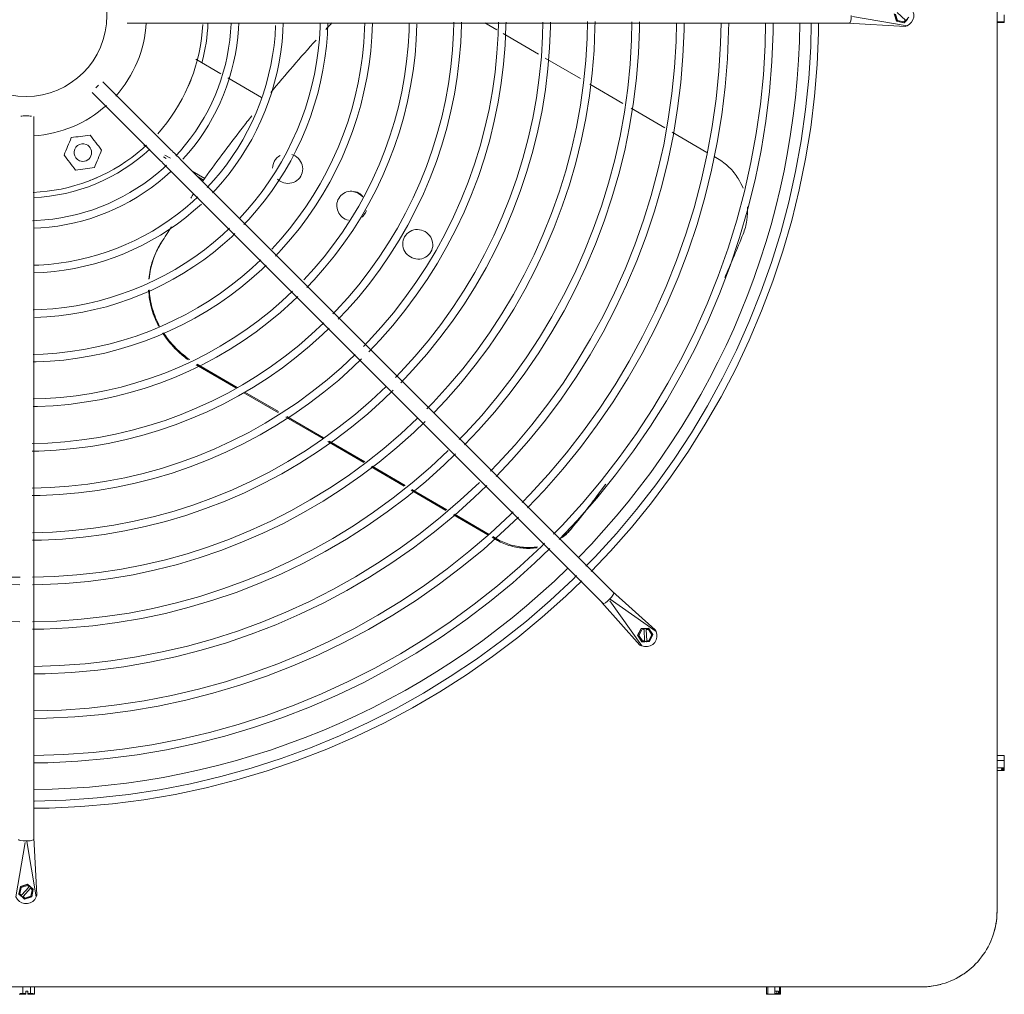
# Model space of a CAD drawing. Header units: inches. Extents: x 282 to 878, y -149 to 1260.
# Tile 15 of 20: x 845 to 862, y 413 to 429. Entities that reach past the tile are written whole.
import ezdxf

# ---------------------------------------------------------------- set-up
doc = ezdxf.new("R2010")
doc.units = ezdxf.units.IN
doc.header["$MEASUREMENT"] = 0
doc.layers.add('M-EQPM', color=90, linetype='Continuous', lineweight=9)

# ---------------------------------------------------------------- blocks, each defined once
blk = doc.blocks.new('Air Conditioner Unit  _AC_ - Default 1-V6-Main Floor')
at = {"layer": 'M-EQPM'}
for p, q in [((16, -14.75), (16, 14.75)), ((14.344, -0.093), (14.305, 0.026)), ((14.311, 0.026), (14.349, -0.093)), ((14.361, -0.079), (14.328, 0.022)), ((14.328, 0.022), (14.361, -0.079)), ((14.352, 0.049), (14.49, -0.074)), ((16, -0.102), (16, 0.011)), ((16.12, 0.011), (16.12, -0.102)), ((1.665, -0.125), (3.257, -0.125)), ((3.475, -0.125), (13.57, -0.125)), ((7.757, -0.236), (7.559, -0.121)), ((13.545, -0.125), (14.484, -0.178)), ((13.621, -0.013), (14.517, -0.167)), ((14.466, -0.119), (14.344, -0.093)), ((14.344, -0.093), (14.349, -0.093)), ((14.349, -0.093), (14.471, -0.119)), ((14.466, -0.102), (14.361, -0.079)), ((14.361, -0.079), (14.465, -0.102)), ((14.361, -0.079), (14.361, -0.079)), ((14.465, -0.102), (14.49, -0.074)), ((14.466, -0.102), (14.465, -0.102)), ((14.549, -0.026), (14.466, -0.119)), ((14.49, -0.074), (14.466, -0.102)), ((14.471, -0.119), (14.466, -0.119)), ((14.471, -0.119), (14.502, -0.085)), ((14.502, -0.085), (14.49, -0.074)), ((14.49, -0.074), (14.49, -0.074)), ((14.522, -0.06), (14.5, -0.085)), ((14.5, -0.085), (14.502, -0.085)), ((16, -0.102), (16.12, -0.102)), ((16, -0.113), (16.12, -0.113)), ((16.12, -0.102), (16.12, -0.113)), ((8.442, -0.635), (7.86, -0.296)), ((3.212, -0.96), (2.798, -0.718)), ((9.135, -1.039), (8.555, -0.701)), ((2.392, -2.215), (1.266, -1.089)), ((3.878, -1.348), (3.323, -1.024)), ((9.834, -1.447), (9.288, -1.128)), ((1.089, -1.266), (2.215, -2.392)), ((10.526, -1.85), (9.969, -1.525)), ((0.125, -3.257), (0.125, -1.665)), ((11.218, -2.253), (10.649, -1.921)), ((1.94, -2.137), (2.004, -2.174)), ((2.264, -2.326), (2.309, -2.352)), ((2.289, -2.3), (2.378, -2.351)), ((9.684, -9.507), (2.546, -2.369)), ((4.095, -2.394), (4.091, -2.402)), ((11.395, -2.356), (11.338, -2.323)), ((2.369, -2.546), (9.507, -9.684)), ((2.738, -2.561), (2.946, -2.682)), ((2.836, -2.659), (2.924, -2.711)), ((4.523, -2.653), (4.527, -2.646)), ((5.152, -3.011), (5.148, -3.019)), ((5.58, -3.271), (5.584, -3.263)), ((0.125, -13.57), (0.125, -3.475)), ((6.238, -3.642), (6.234, -3.65)), ((2.205, -3.777), (2.197, -3.791)), ((6.666, -3.902), (6.67, -3.894)), ((2.801, -5.752), (3.457, -6.134)), ((2.821, -5.744), (3.476, -6.127)), ((3.591, -6.212), (4.158, -6.543)), ((3.606, -6.202), (4.158, -6.524)), ((4.281, -6.614), (4.888, -6.968)), ((4.299, -6.606), (4.9, -6.956)), ((4.97, -7.016), (5.565, -7.362)), ((4.992, -7.01), (5.58, -7.352)), ((5.686, -7.433), (6.23, -7.75)), ((5.701, -7.423), (6.249, -7.742)), ((6.344, -7.816), (6.919, -8.152)), ((6.357, -7.805), (6.934, -8.141)), ((7.044, -8.224), (7.608, -8.553)), ((7.058, -8.214), (7.63, -8.547)), ((7.679, -8.594), (7.74, -8.63)), ((7.692, -8.583), (7.748, -8.616)), ((10.368, -10.116), (9.666, -9.489)), ((9.489, -9.666), (10.116, -10.368)), ((9.622, -9.641), (10.147, -10.383)), ((9.625, -9.611), (10.383, -10.147)), ((10.077, -10.208), (10.134, -10.097)), ((10.145, -10.313), (10.077, -10.208)), ((10.077, -10.208), (10.081, -10.212)), ((10.138, -10.101), (10.081, -10.212)), ((10.081, -10.212), (10.149, -10.317)), ((10.147, -10.116), (10.098, -10.211)), ((10.098, -10.211), (10.157, -10.3)), ((10.099, -10.211), (10.098, -10.211)), ((10.099, -10.211), (10.147, -10.116)), ((10.157, -10.301), (10.099, -10.211)), ((10.134, -10.097), (10.258, -10.09)), ((10.134, -10.097), (10.138, -10.101)), ((10.183, -10.098), (10.138, -10.101)), ((10.147, -10.116), (10.184, -10.114)), ((10.184, -10.114), (10.147, -10.116)), ((10.147, -10.116), (10.147, -10.116)), ((10.181, -10.097), (10.215, -10.095)), ((10.183, -10.098), (10.181, -10.097)), ((10.181, -10.097), (10.182, -10.115)), ((10.184, -10.114), (10.183, -10.098)), ((10.184, -10.114), (10.184, -10.114)), ((10.184, -10.114), (10.193, -10.298)), ((10.215, -10.095), (10.217, -10.097)), ((10.216, -10.115), (10.215, -10.095)), ((10.262, -10.094), (10.217, -10.097)), ((10.217, -10.097), (10.218, -10.112)), ((10.254, -10.11), (10.217, -10.112)), ((10.227, -10.297), (10.217, -10.112)), ((10.217, -10.112), (10.218, -10.112)), ((10.218, -10.112), (10.254, -10.11)), ((10.254, -10.11), (10.312, -10.2)), ((10.312, -10.2), (10.254, -10.11)), ((10.254, -10.11), (10.254, -10.11)), ((10.258, -10.09), (10.326, -10.195)), ((10.258, -10.09), (10.262, -10.094)), ((10.33, -10.199), (10.262, -10.094)), ((10.263, -10.295), (10.312, -10.2)), ((10.312, -10.2), (10.264, -10.295)), ((10.326, -10.195), (10.27, -10.306)), ((10.274, -10.31), (10.33, -10.199)), ((10.312, -10.2), (10.312, -10.2)), ((10.326, -10.195), (10.33, -10.199)), ((10.27, -10.306), (10.145, -10.313)), ((10.149, -10.317), (10.145, -10.313)), ((10.149, -10.317), (10.194, -10.314)), ((10.157, -10.3), (10.193, -10.298)), ((10.194, -10.299), (10.157, -10.301)), ((10.157, -10.301), (10.157, -10.3)), ((10.193, -10.298), (10.194, -10.299)), ((10.226, -10.311), (10.193, -10.313)), ((10.193, -10.313), (10.194, -10.314)), ((10.194, -10.314), (10.194, -10.299)), ((10.228, -10.313), (10.226, -10.311)), ((10.264, -10.295), (10.227, -10.297)), ((10.227, -10.297), (10.263, -10.295)), ((10.227, -10.297), (10.228, -10.313)), ((10.227, -10.297), (10.227, -10.297)), ((10.228, -10.313), (10.274, -10.31)), ((10.263, -10.295), (10.264, -10.295)), ((10.27, -10.306), (10.274, -10.31)), ((16, -12.27), (16, -12.189)), ((16, -12.189), (16.12, -12.189)), ((16, -12.393), (16, -12.27)), ((16, -12.27), (16.12, -12.27)), ((16.12, -12.189), (16.12, -12.27)), ((16.12, -12.27), (16.12, -12.393)), ((16, -12.436), (16, -12.393)), ((16, -12.393), (16.12, -12.393)), ((16, -12.436), (16.12, -12.436)), ((16.071, -12.42), (16.071, -12.408)), ((16.071, -12.408), (16.12, -12.408)), ((16.12, -12.42), (16.071, -12.42)), ((16.12, -12.405), (16.109, -12.405)), ((16.12, -12.418), (16.109, -12.418)), ((16.12, -12.393), (16.12, -12.408)), ((16.12, -12.405), (16.12, -12.42)), ((16.12, -12.42), (16.12, -12.436)), ((-0.013, -13.621), (-0.167, -14.517)), ((0.01, -13.602), (0.167, -14.517)), ((0.178, -14.484), (0.125, -13.545)), ((-0.119, -14.466), (-0.093, -14.344)), ((-0.093, -14.349), (-0.119, -14.471)), ((-0.102, -14.466), (-0.079, -14.361)), ((-0.079, -14.361), (-0.102, -14.465)), ((-0.093, -14.344), (0.026, -14.305)), ((0.026, -14.311), (-0.093, -14.349)), ((-0.093, -14.344), (-0.093, -14.349)), ((-0.079, -14.361), (0.022, -14.328)), ((0.022, -14.328), (-0.079, -14.361)), ((-0.079, -14.361), (-0.079, -14.361)), ((0.049, -14.352), (-0.074, -14.49)), ((-0.049, -14.512), (0.074, -14.375)), ((0.022, -14.328), (0.049, -14.353)), ((0.049, -14.352), (0.022, -14.328)), ((0.022, -14.328), (0.022, -14.328)), ((0.026, -14.305), (0.119, -14.389)), ((0.026, -14.305), (0.026, -14.311)), ((0.06, -14.341), (0.026, -14.311)), ((0.049, -14.353), (0.06, -14.341)), ((0.049, -14.353), (0.049, -14.352)), ((0.06, -14.341), (0.06, -14.339)), ((0.06, -14.339), (0.085, -14.361)), ((0.085, -14.364), (0.074, -14.375)), ((0.074, -14.375), (0.102, -14.4)), ((0.074, -14.375), (0.074, -14.375)), ((0.102, -14.399), (0.074, -14.375)), ((0.079, -14.504), (0.102, -14.399)), ((0.102, -14.4), (0.079, -14.504)), ((0.085, -14.361), (0.085, -14.364)), ((0.119, -14.394), (0.085, -14.364)), ((0.119, -14.389), (0.093, -14.511)), ((0.093, -14.516), (0.119, -14.394)), ((0.102, -14.4), (0.102, -14.399)), ((0.119, -14.389), (0.119, -14.394)), ((-0.026, -14.549), (-0.119, -14.466)), ((-0.119, -14.471), (-0.085, -14.502)), ((-0.102, -14.465), (-0.074, -14.49)), ((-0.102, -14.466), (-0.102, -14.465)), ((-0.074, -14.49), (-0.102, -14.466)), ((-0.085, -14.502), (-0.074, -14.49)), ((-0.06, -14.522), (-0.085, -14.5)), ((-0.085, -14.5), (-0.085, -14.502)), ((-0.074, -14.49), (-0.074, -14.49)), ((-0.049, -14.513), (-0.06, -14.524)), ((-0.06, -14.524), (-0.06, -14.522)), ((-0.06, -14.524), (-0.026, -14.555)), ((-0.049, -14.513), (-0.049, -14.512)), ((-0.049, -14.512), (-0.022, -14.537)), ((-0.022, -14.537), (-0.049, -14.513)), ((0.093, -14.511), (-0.026, -14.549)), ((-0.026, -14.555), (0.093, -14.516)), ((-0.026, -14.549), (-0.026, -14.555)), ((0.079, -14.504), (-0.022, -14.537)), ((-0.022, -14.537), (0.079, -14.504)), ((-0.022, -14.537), (-0.022, -14.537)), ((0.079, -14.504), (0.079, -14.504)), ((0.093, -14.511), (0.093, -14.516)), ((-14.75, -16), (14.75, -16)), ((-0.114, -16), (-0.052, -16.001)), ((-0.052, -16), (-0.052, -16.119)), ((-0.052, -16.001), (0.073, -16.001)), ((-0.052, -16.001), (-0.052, -16.121)), ((0.073, -16.001), (0.136, -16)), ((0.073, -16), (0.073, -16.119)), ((0.073, -16.121), (0.073, -16.001)), ((0.136, -16), (0.136, -16.12)), ((12.199, -15.999), (12.221, -16.001)), ((12.199, -16), (12.199, -16.119)), ((12.221, -16.001), (12.338, -16.002)), ((12.221, -16.001), (12.221, -16.121)), ((12.338, -16.002), (12.434, -16.001)), ((12.338, -16.002), (12.338, -16.122)), ((12.413, -16), (12.413, -16.119)), ((12.434, -16.121), (12.434, -16.001)), ((-0.114, -16.12), (-0.052, -16.119)), ((-0.052, -16.121), (-0.114, -16.12)), ((-0.096, -16.109), (-0.043, -16.107)), ((-0.043, -16.11), (-0.096, -16.109)), ((-0.096, -16.12), (-0.096, -16.109)), ((-0.043, -16.119), (-0.096, -16.12)), ((-0.096, -16.12), (-0.043, -16.121)), ((-0.052, -16.119), (-0.006, -16.119)), ((-0.006, -16.121), (-0.052, -16.121)), ((-0.043, -16.107), (-0.006, -16.107)), ((-0.043, -16.119), (-0.043, -16.107)), ((-0.006, -16.11), (-0.043, -16.11)), ((-0.043, -16.11), (-0.043, -16.121)), ((-0.006, -16.119), (-0.043, -16.119)), ((-0.043, -16.121), (-0.006, -16.121)), ((-0.006, -16.121), (-0.006, -16.072)), ((-0.006, -16.072), (0.027, -16.072)), ((-0.006, -16.107), (-0.006, -16.119)), ((0.027, -16.072), (0.027, -16.121)), ((0.027, -16.119), (0.027, -16.107)), ((0.027, -16.107), (0.064, -16.107)), ((0.064, -16.11), (0.027, -16.11)), ((0.064, -16.119), (0.027, -16.119)), ((0.027, -16.119), (0.073, -16.119)), ((0.073, -16.121), (0.027, -16.121)), ((0.027, -16.121), (0.064, -16.121)), ((0.064, -16.107), (0.118, -16.109)), ((0.064, -16.119), (0.064, -16.107)), ((0.118, -16.109), (0.064, -16.11)), ((0.064, -16.121), (0.064, -16.11)), ((0.118, -16.12), (0.064, -16.119)), ((0.064, -16.121), (0.118, -16.12)), ((0.073, -16.119), (0.136, -16.12)), ((0.136, -16.12), (0.073, -16.121)), ((0.118, -16.12), (0.118, -16.109)), ((12.221, -16.121), (12.199, -16.119)), ((12.199, -16.119), (12.234, -16.119)), ((12.216, -16.119), (12.216, -16.108)), ((12.338, -16.122), (12.221, -16.121)), ((12.363, -16.11), (12.335, -16.11)), ((12.335, -16.122), (12.363, -16.121)), ((12.338, -16.071), (12.399, -16.072)), ((12.338, -16.107), (12.399, -16.107)), ((12.338, -16.108), (12.389, -16.109)), ((12.338, -16.118), (12.413, -16.119)), ((12.399, -16.119), (12.338, -16.119)), ((12.373, -16.121), (12.338, -16.122)), ((12.363, -16.121), (12.363, -16.11)), ((12.363, -16.121), (12.373, -16.121)), ((12.373, -16.121), (12.373, -16.072)), ((12.373, -16.072), (12.399, -16.072)), ((12.389, -16.109), (12.389, -16.121)), ((12.417, -16.109), (12.389, -16.109)), ((12.399, -16.121), (12.389, -16.121)), ((12.389, -16.121), (12.417, -16.121)), ((12.399, -16.072), (12.399, -16.121)), ((12.399, -16.107), (12.417, -16.109)), ((12.399, -16.119), (12.399, -16.107)), ((12.417, -16.121), (12.399, -16.119)), ((12.434, -16.121), (12.399, -16.121)), ((12.413, -16.119), (12.434, -16.121)), ((12.417, -16.121), (12.417, -16.109))]:
    blk.add_line(p, q, dxfattribs=at)
at = {"layer": 'M-EQPM', "flags": 128}
for points in [[(14.517, -0.167), (14.558, -0.143), (14.591, -0.11), (14.615, -0.069), (14.627, -0.024), (14.627, 0.024), (14.615, 0.069), (14.591, 0.11), (14.558, 0.143), (14.517, 0.167)], [(2.171, -1.946), (2.247, -1.857), (2.319, -1.766), (2.388, -1.672), (2.453, -1.575), (2.514, -1.476), (2.571, -1.374), (2.624, -1.27), (2.672, -1.164), (2.717, -1.056), (2.757, -0.947), (2.793, -0.836), (2.824, -0.723), (2.85, -0.61), (2.873, -0.495), (2.89, -0.38), (2.903, -0.264), (2.911, -0.148)], [(3.379, -0.135), (3.37, -0.27), (3.357, -0.405), (3.338, -0.539), (3.314, -0.672), (3.284, -0.804), (3.25, -0.934), (3.21, -1.064), (3.164, -1.191), (3.114, -1.317), (3.059, -1.44), (2.999, -1.561), (2.934, -1.68), (2.865, -1.796), (2.791, -1.909), (2.712, -2.019), (2.629, -2.126), (2.542, -2.23), (2.466, -2.313)], [(2.585, -2.368), (2.678, -2.263), (2.766, -2.154), (2.85, -2.042), (2.93, -1.926), (3.004, -1.807), (3.074, -1.686), (3.139, -1.562), (3.199, -1.435), (3.254, -1.306), (3.304, -1.175), (3.348, -1.041), (3.387, -0.907), (3.42, -0.771), (3.449, -0.633), (3.471, -0.495), (3.488, -0.356), (3.5, -0.216), (3.504, -0.121)], [(3.072, -2.921), (3.127, -2.864), (3.239, -2.737), (3.346, -2.605), (3.447, -2.469), (3.543, -2.329), (3.633, -2.186), (3.718, -2.039), (3.796, -1.888), (3.869, -1.735), (3.935, -1.579), (3.995, -1.42), (4.049, -1.259), (4.096, -1.097), (4.136, -0.932), (4.17, -0.766), (4.198, -0.598), (4.218, -0.43), (4.232, -0.261), (4.238, -0.121)], [(3.257, -0.125), (3.286, -0.125), (3.314, -0.125), (3.343, -0.125), (3.372, -0.125), (3.4, -0.125), (3.429, -0.125), (3.457, -0.125), (3.475, -0.125)], [(4.847, -0.121), (4.845, -0.194), (4.834, -0.388), (4.814, -0.58), (4.787, -0.773), (4.752, -0.963), (4.71, -1.153), (4.66, -1.34), (4.603, -1.525), (4.538, -1.708), (4.466, -1.888), (4.387, -2.065), (4.301, -2.239), (4.208, -2.409), (4.108, -2.576), (4.002, -2.738), (3.889, -2.896), (3.77, -3.049), (3.646, -3.197), (3.515, -3.341)], [(3.59, -3.441), (3.668, -3.36), (3.799, -3.21), (3.925, -3.056), (4.044, -2.897), (4.156, -2.733), (4.262, -2.564), (4.361, -2.392), (4.453, -2.215), (4.539, -2.035), (4.616, -1.852), (4.687, -1.666), (4.75, -1.478), (4.805, -1.286), (4.852, -1.093), (4.892, -0.898), (4.924, -0.702), (4.948, -0.504), (4.965, -0.306), (4.972, -0.121)], [(5.581, -0.121), (5.579, -0.223), (5.565, -0.446), (5.543, -0.668), (5.512, -0.889), (5.472, -1.109), (5.423, -1.327), (5.366, -1.543), (5.3, -1.756), (5.225, -1.967), (5.142, -2.174), (5.051, -2.378), (4.952, -2.578), (4.845, -2.774), (4.73, -2.966), (4.608, -3.152), (4.478, -3.334), (4.341, -3.511), (4.197, -3.681), (4.047, -3.846)], [(4.108, -3.961), (4.209, -3.856), (4.36, -3.684), (4.504, -3.507), (4.64, -3.324), (4.77, -3.136), (4.891, -2.942), (5.005, -2.745), (5.111, -2.542), (5.208, -2.336), (5.297, -2.126), (5.378, -1.912), (5.45, -1.696), (5.514, -1.476), (5.568, -1.255), (5.614, -1.031), (5.651, -0.806), (5.679, -0.579), (5.697, -0.351), (5.707, -0.123)], [(6.314, -0.121), (6.312, -0.253), (6.297, -0.505), (6.271, -0.756), (6.236, -1.006), (6.191, -1.255), (6.136, -1.502), (6.071, -1.746), (5.996, -1.987), (5.912, -2.225), (5.818, -2.46), (5.715, -2.691), (5.603, -2.917), (5.482, -3.139), (5.352, -3.355), (5.214, -3.567), (5.067, -3.772), (4.912, -3.972), (4.749, -4.165), (4.579, -4.352)], [(4.626, -4.481), (4.75, -4.351), (4.92, -4.158), (5.083, -3.958), (5.237, -3.751), (5.383, -3.539), (5.52, -3.321), (5.648, -3.097), (5.768, -2.869), (5.878, -2.636), (5.979, -2.399), (6.07, -2.158), (6.151, -1.914), (6.223, -1.666), (6.284, -1.416), (6.336, -1.163), (6.377, -0.909), (6.409, -0.653), (6.43, -0.397), (6.44, -0.139)], [(7.049, -0.108), (7.045, -0.282), (7.028, -0.563), (7, -0.844), (6.961, -1.123), (6.91, -1.401), (6.849, -1.676), (6.776, -1.949), (6.693, -2.218), (6.599, -2.484), (6.494, -2.746), (6.379, -3.003), (6.254, -3.256), (6.119, -3.503), (5.974, -3.745), (5.819, -3.981), (5.655, -4.211), (5.483, -4.434), (5.301, -4.649), (5.111, -4.857), (5.056, -4.913)], [(5.144, -5.001), (5.291, -4.847), (5.481, -4.632), (5.662, -4.409), (5.834, -4.179), (5.996, -3.942), (6.149, -3.699), (6.292, -3.45), (6.425, -3.196), (6.547, -2.936), (6.66, -2.672), (6.761, -2.404), (6.852, -2.132), (6.932, -1.856), (7, -1.577), (7.058, -1.296), (7.104, -1.013), (7.139, -0.728), (7.162, -0.442), (7.174, -0.155), (7.175, -0.108)], [(7.783, -0.108), (7.779, -0.311), (7.76, -0.622), (7.729, -0.932), (7.685, -1.24), (7.63, -1.547), (7.562, -1.85), (7.482, -2.151), (7.39, -2.449), (7.286, -2.742), (7.17, -3.032), (7.043, -3.316), (6.905, -3.595), (6.756, -3.868), (6.596, -4.135), (6.425, -4.396), (6.244, -4.649), (6.053, -4.895), (5.853, -5.133), (5.643, -5.363), (5.558, -5.449)], [(5.647, -5.538), (5.833, -5.343), (6.042, -5.105), (6.241, -4.86), (6.43, -4.606), (6.609, -4.345), (6.778, -4.077), (6.935, -3.803), (7.082, -3.523), (7.217, -3.237), (7.341, -2.946), (7.453, -2.65), (7.553, -2.35), (7.641, -2.046), (7.716, -1.738), (7.78, -1.428), (7.831, -1.116), (7.869, -0.802), (7.895, -0.487), (7.908, -0.171), (7.909, -0.108)], [(8.516, -0.108), (8.512, -0.341), (8.491, -0.681), (8.457, -1.02), (8.41, -1.357), (8.349, -1.692), (8.274, -2.025), (8.187, -2.354), (8.086, -2.68), (7.973, -3.001), (7.846, -3.317), (7.707, -3.628), (7.556, -3.934), (7.393, -4.233), (7.217, -4.525), (7.031, -4.81), (6.833, -5.087), (6.624, -5.356), (6.404, -5.617), (6.175, -5.869), (6.085, -5.96)], [(6.174, -6.049), (6.374, -5.838), (6.602, -5.579), (6.82, -5.31), (7.027, -5.033), (7.223, -4.748), (7.407, -4.456), (7.579, -4.156), (7.739, -3.85), (7.887, -3.537), (8.022, -3.219), (8.144, -2.896), (8.254, -2.568), (8.35, -2.235), (8.432, -1.9), (8.502, -1.561), (8.557, -1.22), (8.599, -0.877), (8.627, -0.532), (8.642, -0.187), (8.642, -0.108)], [(9.251, -0.1), (9.245, -0.37), (9.223, -0.739), (9.186, -1.108), (9.134, -1.474), (9.068, -1.838), (8.987, -2.199), (8.892, -2.557), (8.783, -2.911), (8.659, -3.259), (8.522, -3.603), (8.371, -3.941), (8.207, -4.273), (8.03, -4.597), (7.839, -4.915), (7.636, -5.224), (7.421, -5.526), (7.195, -5.818), (6.956, -6.101), (6.707, -6.374), (6.604, -6.479)], [(6.723, -6.536), (6.915, -6.334), (7.163, -6.053), (7.399, -5.761), (7.624, -5.461), (7.836, -5.152), (8.036, -4.834), (8.222, -4.509), (8.396, -4.177), (8.556, -3.837), (8.703, -3.492), (8.836, -3.141), (8.954, -2.786), (9.059, -2.425), (9.148, -2.061), (9.223, -1.694), (9.284, -1.323), (9.329, -0.951), (9.36, -0.577), (9.375, -0.202), (9.376, -0.1)], [(9.984, -0.101), (9.978, -0.399), (9.955, -0.798), (9.915, -1.196), (9.859, -1.591), (9.787, -1.984), (9.7, -2.374), (9.598, -2.76), (9.48, -3.141), (9.346, -3.518), (9.198, -3.889), (9.035, -4.254), (8.858, -4.612), (8.666, -4.962), (8.461, -5.305), (8.242, -5.639), (8.01, -5.964), (7.765, -6.279), (7.508, -6.585), (7.239, -6.88), (7.136, -6.983)], [(7.225, -7.072), (7.456, -6.83), (7.723, -6.526), (7.978, -6.212), (8.22, -5.888), (8.449, -5.555), (8.664, -5.212), (8.866, -4.862), (9.053, -4.503), (9.226, -4.138), (9.384, -3.766), (9.527, -3.387), (9.655, -3.004), (9.767, -2.615), (9.864, -2.222), (9.945, -1.826), (10.01, -1.427), (10.059, -1.025), (10.092, -0.622), (10.109, -0.218), (10.11, -0.101)], [(10.718, -0.117), (10.712, -0.429), (10.686, -0.857), (10.643, -1.283), (10.583, -1.708), (10.507, -2.13), (10.413, -2.548), (10.303, -2.963), (10.176, -3.372), (10.033, -3.777), (9.874, -4.175), (9.699, -4.566), (9.509, -4.95), (9.303, -5.327), (9.083, -5.695), (8.848, -6.053), (8.599, -6.402), (8.336, -6.741), (8.06, -7.069), (7.771, -7.386), (7.655, -7.502)], [(7.744, -7.591), (7.997, -7.326), (8.284, -7), (8.557, -6.663), (8.817, -6.316), (9.062, -5.958), (9.293, -5.591), (9.509, -5.215), (9.71, -4.83), (9.896, -4.438), (10.065, -4.039), (10.219, -3.633), (10.356, -3.222), (10.476, -2.805), (10.58, -2.384), (10.667, -1.959), (10.737, -1.531), (10.789, -1.1), (10.825, -0.668), (10.843, -0.234), (10.844, -0.117)], [(11.452, -0.118), (11.445, -0.458), (11.418, -0.915), (11.372, -1.371), (11.308, -1.825), (11.226, -2.276), (11.126, -2.723), (11.008, -3.165), (10.873, -3.603), (10.72, -4.035), (10.55, -4.461), (10.363, -4.879), (10.16, -5.289), (9.94, -5.691), (9.705, -6.084), (9.454, -6.468), (9.187, -6.84), (8.907, -7.202), (8.611, -7.553), (8.303, -7.891), (8.174, -8.021)], [(8.263, -8.11), (8.539, -7.821), (8.844, -7.474), (9.136, -7.114), (9.413, -6.743), (9.676, -6.361), (9.922, -5.969), (10.153, -5.568), (10.367, -5.157), (10.565, -4.738), (10.746, -4.312), (10.91, -3.879), (11.057, -3.44), (11.185, -2.995), (11.296, -2.545), (11.389, -2.091), (11.463, -1.634), (11.52, -1.174), (11.557, -0.713), (11.577, -0.25), (11.578, -0.118)], [(12.186, -0.119), (12.178, -0.487), (12.149, -0.974), (12.101, -1.459), (12.033, -1.942), (11.945, -2.421), (11.839, -2.897), (11.714, -3.368), (11.57, -3.834), (11.407, -4.294), (11.226, -4.746), (11.027, -5.191), (10.811, -5.628), (10.577, -6.056), (10.327, -6.474), (10.059, -6.882), (9.776, -7.279), (9.477, -7.664), (9.163, -8.037), (8.834, -8.397), (8.693, -8.54)], [(8.782, -8.629), (9.08, -8.317), (9.405, -7.947), (9.715, -7.565), (10.01, -7.17), (10.289, -6.764), (10.551, -6.347), (10.796, -5.92), (11.025, -5.484), (11.235, -5.039), (11.428, -4.585), (11.602, -4.125), (11.757, -3.658), (11.894, -3.184), (12.012, -2.706), (12.111, -2.224), (12.19, -1.738), (12.25, -1.249), (12.29, -0.758), (12.31, -0.266), (12.312, -0.119)], [(12.937, -0.12), (12.929, -0.517), (12.898, -1.034), (12.846, -1.549), (12.774, -2.061), (12.681, -2.571), (12.568, -3.076), (12.435, -3.576), (12.282, -4.07), (12.11, -4.558), (11.918, -5.039), (11.707, -5.511), (11.477, -5.975), (11.229, -6.429), (10.963, -6.873), (10.679, -7.306), (10.378, -7.727), (10.061, -8.136), (9.728, -8.532), (9.379, -8.914), (9.224, -9.071)], [(9.311, -9.158), (9.631, -8.822), (9.976, -8.43), (10.305, -8.024), (10.618, -7.606), (10.914, -7.175), (11.192, -6.733), (11.452, -6.28), (11.694, -5.817), (11.917, -5.345), (12.121, -4.864), (12.306, -4.375), (12.471, -3.88), (12.617, -3.378), (12.742, -2.871), (12.846, -2.359), (12.93, -1.843), (12.994, -1.325), (13.036, -0.804), (13.058, -0.282), (13.06, -0.12)], [(4.112, -0.165), (4.102, -0.329), (4.086, -0.493), (4.063, -0.656), (4.033, -0.818), (3.997, -0.978), (3.955, -1.137), (3.906, -1.294), (3.851, -1.45), (3.79, -1.603), (3.723, -1.753), (3.65, -1.9), (3.571, -2.045), (3.487, -2.186), (3.396, -2.324), (3.301, -2.458), (3.2, -2.588), (3.094, -2.713), (2.984, -2.833)], [(0.118, -2.912), (0.233, -2.906), (0.349, -2.894), (0.464, -2.878), (0.579, -2.857), (0.693, -2.831), (0.806, -2.801), (0.917, -2.767), (1.027, -2.728), (1.135, -2.685), (1.242, -2.637), (1.346, -2.586), (1.448, -2.53), (1.548, -2.47), (1.646, -2.406), (1.741, -2.338), (1.833, -2.267), (1.922, -2.191), (1.983, -2.136)], [(2.546, -2.369), (2.526, -2.349), (2.506, -2.329), (2.486, -2.309), (2.465, -2.289), (2.445, -2.268), (2.425, -2.248), (2.405, -2.228), (2.392, -2.215)], [(2.215, -2.392), (2.235, -2.412), (2.255, -2.432), (2.276, -2.452), (2.296, -2.473), (2.316, -2.493), (2.336, -2.513), (2.356, -2.533), (2.369, -2.546)], [(2.313, -2.466), (2.257, -2.518), (2.154, -2.606), (2.048, -2.69), (1.939, -2.77), (1.827, -2.845), (1.712, -2.916), (1.594, -2.982), (1.473, -3.043), (1.35, -3.1), (1.225, -3.151), (1.098, -3.198), (0.969, -3.239), (0.839, -3.275), (0.707, -3.306), (0.575, -3.332), (0.441, -3.352), (0.307, -3.367), (0.172, -3.377), (0.108, -3.379)], [(0.121, -3.504), (0.242, -3.498), (0.382, -3.485), (0.521, -3.467), (0.659, -3.444), (0.797, -3.415), (0.933, -3.38), (1.067, -3.34), (1.2, -3.295), (1.33, -3.244), (1.459, -3.188), (1.585, -3.127), (1.709, -3.061), (1.83, -2.991), (1.948, -2.915), (2.063, -2.835), (2.175, -2.75), (2.283, -2.661), (2.388, -2.567)], [(2.832, -2.985), (2.747, -3.064), (2.622, -3.172), (2.493, -3.274), (2.36, -3.371), (2.223, -3.463), (2.083, -3.549), (1.94, -3.629), (1.793, -3.704), (1.643, -3.773), (1.491, -3.835), (1.337, -3.892), (1.18, -3.942), (1.021, -3.986), (0.861, -4.024), (0.699, -4.055), (0.537, -4.08), (0.373, -4.098), (0.209, -4.11), (0.12, -4.113)], [(0.124, -4.238), (0.293, -4.23), (0.462, -4.215), (0.63, -4.193), (0.797, -4.164), (0.963, -4.129), (1.128, -4.087), (1.29, -4.039), (1.451, -3.984), (1.609, -3.923), (1.765, -3.856), (1.917, -3.782), (2.067, -3.702), (2.213, -3.617), (2.356, -3.525), (2.495, -3.428), (2.63, -3.326), (2.761, -3.218), (2.888, -3.105)], [(0.125, -3.475), (0.125, -3.447), (0.125, -3.419), (0.125, -3.39), (0.125, -3.362), (0.125, -3.333), (0.125, -3.304), (0.125, -3.276), (0.125, -3.257)], [(3.351, -3.504), (3.237, -3.611), (3.09, -3.737), (2.938, -3.858), (2.781, -3.972), (2.62, -4.08), (2.455, -4.182), (2.285, -4.277), (2.113, -4.365), (1.936, -4.446), (1.757, -4.52), (1.575, -4.586), (1.39, -4.645), (1.203, -4.697), (1.015, -4.742), (0.824, -4.779), (0.632, -4.808), (0.44, -4.829), (0.246, -4.843), (0.119, -4.847)], [(0.145, -4.972), (0.344, -4.962), (0.542, -4.944), (0.739, -4.919), (0.936, -4.885), (1.13, -4.844), (1.323, -4.795), (1.514, -4.738), (1.702, -4.674), (1.887, -4.602), (2.07, -4.523), (2.249, -4.437), (2.425, -4.343), (2.596, -4.243), (2.764, -4.135), (2.927, -4.022), (3.086, -3.901), (3.239, -3.775), (3.388, -3.642), (3.439, -3.592)], [(3.87, -4.023), (3.726, -4.157), (3.557, -4.303), (3.382, -4.442), (3.202, -4.574), (3.016, -4.698), (2.826, -4.815), (2.631, -4.924), (2.432, -5.025), (2.23, -5.118), (2.023, -5.204), (1.813, -5.28), (1.601, -5.349), (1.386, -5.408), (1.168, -5.459), (0.949, -5.502), (0.728, -5.535), (0.506, -5.56), (0.283, -5.576), (0.118, -5.581)], [(0.118, -5.706), (0.167, -5.706), (0.395, -5.694), (0.622, -5.674), (0.848, -5.645), (1.074, -5.606), (1.297, -5.559), (1.518, -5.502), (1.737, -5.437), (1.953, -5.363), (2.166, -5.281), (2.375, -5.19), (2.581, -5.091), (2.783, -4.984), (2.98, -4.869), (3.172, -4.746), (3.359, -4.615), (3.541, -4.477), (3.717, -4.332), (3.887, -4.18), (3.958, -4.111)], [(4.389, -4.542), (4.216, -4.704), (4.025, -4.869), (3.827, -5.026), (3.623, -5.175), (3.413, -5.315), (3.198, -5.448), (2.977, -5.571), (2.752, -5.686), (2.523, -5.791), (2.289, -5.888), (2.052, -5.974), (1.811, -6.052), (1.568, -6.119), (1.322, -6.177), (1.074, -6.225), (0.824, -6.263), (0.573, -6.291), (0.321, -6.309), (0.117, -6.315)], [(0.117, -6.44), (0.188, -6.439), (0.445, -6.426), (0.702, -6.404), (0.958, -6.37), (1.212, -6.327), (1.464, -6.273), (1.713, -6.21), (1.96, -6.136), (2.204, -6.053), (2.444, -5.96), (2.681, -5.858), (2.913, -5.746), (3.14, -5.625), (3.363, -5.495), (3.58, -5.356), (3.791, -5.208), (3.996, -5.052), (4.195, -4.889), (4.387, -4.717), (4.477, -4.63)], [(4.908, -5.062), (4.706, -5.25), (4.492, -5.434), (4.272, -5.61), (4.044, -5.776), (3.81, -5.933), (3.569, -6.081), (3.323, -6.219), (3.072, -6.346), (2.816, -6.464), (2.555, -6.572), (2.29, -6.669), (2.022, -6.755), (1.75, -6.83), (1.475, -6.895), (1.198, -6.948), (0.92, -6.991), (0.639, -7.022), (0.358, -7.042), (0.101, -7.05)], [(0.101, -7.174), (0.21, -7.173), (0.496, -7.159), (0.782, -7.133), (1.067, -7.096), (1.35, -7.048), (1.63, -6.988), (1.909, -6.917), (2.184, -6.836), (2.455, -6.743), (2.723, -6.639), (2.986, -6.525), (3.245, -6.4), (3.498, -6.265), (3.746, -6.121), (3.988, -5.966), (4.223, -5.802), (4.452, -5.628), (4.673, -5.446), (4.887, -5.254), (4.996, -5.149)], [(5.424, -5.584), (5.196, -5.797), (4.96, -6), (4.716, -6.194), (4.465, -6.377), (4.206, -6.551), (3.941, -6.714), (3.669, -6.866), (3.392, -7.007), (3.109, -7.137), (2.821, -7.256), (2.528, -7.363), (2.232, -7.458), (1.932, -7.541), (1.629, -7.612), (1.323, -7.671), (1.015, -7.718), (0.706, -7.753), (0.395, -7.775), (0.1, -7.784)], [(0.1, -7.908), (0.231, -7.906), (0.547, -7.891), (0.862, -7.863), (1.176, -7.822), (1.488, -7.769), (1.797, -7.703), (2.104, -7.625), (2.407, -7.535), (2.706, -7.432), (3.001, -7.318), (3.292, -7.192), (3.577, -7.055), (3.856, -6.906), (4.129, -6.747), (4.395, -6.576), (4.655, -6.395), (4.907, -6.204), (5.151, -6.003), (5.387, -5.792), (5.529, -5.654)], [(5.935, -6.111), (5.686, -6.343), (5.428, -6.566), (5.161, -6.777), (4.886, -6.978), (4.603, -7.168), (4.312, -7.347), (4.015, -7.513), (3.711, -7.668), (3.402, -7.81), (3.087, -7.94), (2.767, -8.057), (2.442, -8.161), (2.114, -8.252), (1.782, -8.33), (1.448, -8.395), (1.111, -8.446), (0.772, -8.484), (0.433, -8.508), (0.108, -8.518)], [(0.108, -8.641), (0.252, -8.64), (0.598, -8.623), (0.942, -8.592), (1.285, -8.548), (1.626, -8.489), (1.964, -8.418), (2.299, -8.332), (2.63, -8.234), (2.957, -8.122), (3.28, -7.997), (3.597, -7.86), (3.908, -7.71), (4.214, -7.547), (4.512, -7.373), (4.803, -7.186), (5.087, -6.988), (5.362, -6.779), (5.629, -6.559), (5.887, -6.329), (6.048, -6.173)], [(-0.1, -9.25), (-0.27, -9.249), (-0.64, -9.23), (-1.008, -9.197), (-1.375, -9.15), (-1.74, -9.087), (-2.102, -9.011), (-2.461, -8.919), (-2.816, -8.814), (-3.166, -8.694), (-3.511, -8.561), (-3.85, -8.413), (-4.184, -8.253), (-4.51, -8.079), (-4.83, -7.892), (-5.142, -7.692), (-5.445, -7.481), (-5.74, -7.257), (-6.026, -7.022), (-6.302, -6.775), (-6.479, -6.604)], [(6.446, -6.637), (6.176, -6.89), (5.895, -7.131), (5.605, -7.361), (5.307, -7.58), (4.999, -7.786), (4.684, -7.979), (4.361, -8.16), (4.031, -8.328), (3.695, -8.483), (3.353, -8.624), (3.005, -8.751), (2.653, -8.864), (2.296, -8.963), (1.936, -9.048), (1.573, -9.118), (1.207, -9.174), (0.839, -9.214), (0.47, -9.241), (0.108, -9.252)], [(-6.533, -6.727), (-6.259, -6.983), (-5.975, -7.228), (-5.681, -7.461), (-5.378, -7.682), (-5.067, -7.891), (-4.747, -8.087), (-4.42, -8.271), (-4.086, -8.441), (-3.745, -8.597), (-3.398, -8.74), (-3.046, -8.869), (-2.689, -8.984), (-2.327, -9.084), (-1.962, -9.17), (-1.594, -9.241), (-1.223, -9.297), (-0.85, -9.339), (-0.476, -9.365), (-0.101, -9.377)], [(0.108, -9.375), (0.274, -9.374), (0.648, -9.355), (1.022, -9.322), (1.394, -9.273), (1.764, -9.21), (2.131, -9.132), (2.494, -9.04), (2.854, -8.933), (3.209, -8.812), (3.558, -8.676), (3.902, -8.527), (4.24, -8.364), (4.571, -8.188), (4.895, -7.999), (5.211, -7.796), (5.519, -7.582), (5.817, -7.355), (6.107, -7.116), (6.387, -6.867), (6.575, -6.684)], [(-0.101, -9.984), (-0.292, -9.982), (-0.691, -9.963), (-1.088, -9.927), (-1.484, -9.876), (-1.878, -9.808), (-2.269, -9.725), (-2.656, -9.627), (-3.039, -9.513), (-3.417, -9.384), (-3.789, -9.24), (-4.156, -9.081), (-4.516, -8.907), (-4.868, -8.72), (-5.213, -8.518), (-5.549, -8.303), (-5.877, -8.074), (-6.195, -7.833), (-6.503, -7.579), (-6.801, -7.312), (-6.983, -7.136)], [(6.958, -7.164), (6.666, -7.436), (6.363, -7.697), (6.05, -7.945), (5.727, -8.181), (5.396, -8.403), (5.055, -8.612), (4.707, -8.808), (4.351, -8.989), (3.988, -9.156), (3.619, -9.308), (3.244, -9.445), (2.863, -9.567), (2.478, -9.674), (2.09, -9.765), (1.697, -9.841), (1.302, -9.901), (0.905, -9.945), (0.507, -9.974), (0.108, -9.986)], [(0.108, -10.109), (0.295, -10.107), (0.699, -10.087), (1.102, -10.051), (1.503, -9.999), (1.902, -9.931), (2.297, -9.847), (2.689, -9.747), (3.077, -9.632), (3.46, -9.501), (3.837, -9.355), (4.208, -9.194), (4.572, -9.019), (4.929, -8.829), (5.278, -8.624), (5.619, -8.407), (5.951, -8.175), (6.273, -7.931), (6.585, -7.673), (6.886, -7.404), (7.077, -7.22)], [(7.469, -7.69), (7.155, -7.983), (6.831, -8.263), (6.495, -8.529), (6.148, -8.782), (5.792, -9.021), (5.427, -9.245), (5.053, -9.455), (4.671, -9.649), (4.281, -9.828), (3.885, -9.992), (3.482, -10.139), (3.074, -10.27), (2.661, -10.385), (2.243, -10.483), (1.822, -10.564), (1.398, -10.629), (0.972, -10.676), (0.544, -10.707), (0.121, -10.72)], [(0.121, -10.843), (0.317, -10.841), (0.75, -10.819), (1.182, -10.781), (1.612, -10.725), (2.04, -10.652), (2.464, -10.562), (2.884, -10.455), (3.3, -10.331), (3.711, -10.191), (4.115, -10.034), (4.513, -9.862), (4.904, -9.673), (5.287, -9.469), (5.661, -9.25), (6.027, -9.017), (6.383, -8.768), (6.728, -8.506), (7.063, -8.23), (7.386, -7.941), (7.594, -7.74)], [(0.121, -11.576), (0.338, -11.574), (0.801, -11.552), (1.262, -11.51), (1.721, -11.451), (2.178, -11.373), (2.631, -11.276), (3.08, -11.162), (3.524, -11.03), (3.962, -10.88), (4.394, -10.713), (4.819, -10.529), (5.236, -10.328), (5.645, -10.11), (6.045, -9.876), (6.435, -9.627), (6.814, -9.362), (7.183, -9.082), (7.541, -8.787), (7.886, -8.479), (8.112, -8.26)], [(8.025, -8.172), (7.98, -8.217), (7.645, -8.529), (7.298, -8.828), (6.939, -9.113), (6.569, -9.383), (6.189, -9.638), (5.798, -9.878), (5.399, -10.102), (4.99, -10.31), (4.574, -10.501), (4.151, -10.676), (3.72, -10.833), (3.284, -10.973), (2.843, -11.096), (2.397, -11.201), (1.947, -11.288), (1.494, -11.356), (1.039, -11.407), (0.582, -11.44), (0.124, -11.454)], [(8.543, -8.692), (8.492, -8.743), (8.135, -9.076), (7.766, -9.394), (7.384, -9.697), (6.99, -9.985), (6.585, -10.256), (6.17, -10.511), (5.745, -10.75), (5.31, -10.971), (4.867, -11.174), (4.417, -11.36), (3.959, -11.527), (3.495, -11.677), (3.025, -11.807), (2.55, -11.918), (2.072, -12.011), (1.59, -12.084), (1.105, -12.138), (0.619, -12.173), (0.132, -12.188)], [(0.121, -12.31), (0.36, -12.308), (0.851, -12.284), (1.342, -12.24), (1.83, -12.176), (2.316, -12.094), (2.798, -11.991), (3.275, -11.87), (3.747, -11.729), (4.213, -11.57), (4.672, -11.392), (5.124, -11.196), (5.568, -10.983), (6.002, -10.751), (6.428, -10.502), (6.842, -10.237), (7.246, -9.955), (7.639, -9.657), (8.019, -9.344), (8.386, -9.016), (8.63, -8.78)], [(9.072, -9.224), (9.015, -9.282), (8.636, -9.635), (8.244, -9.973), (7.839, -10.294), (7.421, -10.6), (6.991, -10.888), (6.55, -11.159), (6.099, -11.412), (5.637, -11.647), (5.167, -11.863), (4.689, -12.06), (4.203, -12.238), (3.71, -12.396), (3.211, -12.534), (2.707, -12.653), (2.199, -12.751), (1.688, -12.829), (1.173, -12.886), (0.657, -12.922), (0.14, -12.938)], [(0.121, -13.058), (0.381, -13.055), (0.903, -13.03), (1.423, -12.983), (1.942, -12.916), (2.456, -12.828), (2.967, -12.719), (3.474, -12.59), (3.974, -12.441), (4.469, -12.273), (4.956, -12.084), (5.435, -11.876), (5.906, -11.649), (6.367, -11.404), (6.818, -11.14), (7.258, -10.859), (7.686, -10.56), (8.102, -10.244), (8.506, -9.912), (8.895, -9.564), (9.158, -9.309)], [(10.147, -10.383), (10.193, -10.395), (10.24, -10.395), (10.285, -10.383), (10.326, -10.36), (10.36, -10.326), (10.383, -10.285), (10.395, -10.24), (10.395, -10.193), (10.383, -10.147)], [(-0.167, -14.517), (-0.143, -14.558), (-0.11, -14.591), (-0.069, -14.615), (-0.024, -14.627), (0.024, -14.627), (0.069, -14.615), (0.11, -14.591), (0.143, -14.558), (0.167, -14.517)], [(14.75, -16), (14.8, -15.999), (14.85, -15.996), (14.9, -15.991), (14.949, -15.984), (14.998, -15.975), (15.047, -15.964), (15.095, -15.951), (15.143, -15.937), (15.19, -15.92), (15.237, -15.901), (15.282, -15.881), (15.327, -15.859), (15.371, -15.835), (15.414, -15.809), (15.456, -15.782), (15.496, -15.753), (15.536, -15.722), (15.574, -15.69), (15.611, -15.656), (15.647, -15.621), (15.681, -15.584), (15.713, -15.546), (15.745, -15.507), (15.774, -15.467), (15.802, -15.425), (15.828, -15.383), (15.852, -15.339), (15.875, -15.295), (15.896, -15.249), (15.915, -15.203), (15.932, -15.156), (15.948, -15.108), (15.961, -15.06), (15.972, -15.012), (15.982, -14.962), (15.989, -14.913), (15.995, -14.863), (15.998, -14.813), (16, -14.763), (16, -14.75)]]:
    blk.add_lwpolyline(points, dxfattribs=at)
at = {"layer": 'M-EQPM'}
for centre, radius, start, end in [((0, 0), 1.332, 90, 270), ((0, 0), 1.332, 270, 90), ((0, 0), 1.985, 318.09, 356.5472), ((0, 0), 3, 345, 357.6675), ((0, 0), 12.75, 315.5461, 359.4586), ((0, 0), 2.915, 335.9719, 339.3677), ((0, 0), 1.985, 273.6056, 311.8479), ((0, 0), 3, 272.2917, 312.8247), ((0.935, -2.257), 0.145, 67.5, 247.5), ((0.935, -2.257), 0.145, 247.5, 67.5), ((0, 0), 2.915, 290.6921, 293.5574), ((0, 0), 12.75, 270.5461, 314.4586), ((14.75, -14.75), 1.25, 345, 360), ((14.75, -14.75), 1.25, 300, 315), ((14.75, -14.75), 1.25, 270, 285)]:
    blk.add_arc(centre, radius, start, end, dxfattribs=at)
for centre, major_axis, ratio, start_param, end_param in [((13.57, 0), (0, 0.125), 0.205635, 3.141593, 4.712389), ((1.178, -1.178), (0.0884, 0.0884), 0.098439, 1.570796, 1.832596), ((1.178, -1.178), (0.0884, 0.0884), 0.098439, 1.308997, 1.570796), ((0, -1.665), (0.125, 0), 0.098439, 1.570796, 2.356194), ((0, -1.665), (-0.125, 0), 0.098439, 3.926991, 4.712389), ((4.311, -2.52), (-0.216, 0.126), 0.96589, 5.759587, 6.806784), ((4.311, -2.52), (-0.216, 0.126), 0.96589, 1.570796, 4.712389), ((4.311, -2.52), (-0.216, 0.126), 0.96589, 4.712389, 4.956747), ((4.311, -2.52), (-0.216, 0.126), 0.96589, 1.353808, 1.570796), ((5.368, -3.137), (-0.216, 0.126), 0.965869, 4.397374, 6.283185), ((5.364, -3.145), (-0.216, 0.126), 0.965869, 4.392213, 5.070217), ((5.368, -3.137), (-0.216, 0.126), 0.965869, 0, 1.856277), ((5.368, -3.137), (-0.216, 0.126), 0.965869, 3.141593, 3.367504), ((5.368, -3.137), (-0.216, 0.126), 0.965869, 2.819586, 3.141593), ((6.454, -3.768), (-0.216, 0.126), 0.96589, 4.712389, 7.853982), ((6.454, -3.768), (-0.216, 0.126), 0.96589, 1.570796, 4.712389), ((9.596, -9.596), (0.0884, 0.0884), 0.205635, 4.712389, 6.283185), ((9.596, -9.596), (0.0884, 0.0884), 0.205635, 3.141593, 4.712389), ((0, -13.57), (-0.125, 0), 0.205635, 0, 1.570796), ((0, -13.57), (-0.125, 0), 0.205635, 1.570796, 3.141593)]:
    blk.add_ellipse(centre, major_axis=major_axis, ratio=ratio, start_param=start_param, end_param=end_param, dxfattribs=at)
for points in [[(5.039, -0.12), (5.005, -0.156), (4.972, -0.192), (4.939, -0.228)], [(4.779, -0.403), (4.523, -0.687), (4.274, -0.975), (4.033, -1.267)], [(0.625, -2.298), (0.645, -2.251), (0.684, -2.157), (0.724, -2.059), (0.745, -2.01)], [(0.745, -2.01), (0.795, -2.003), (0.897, -1.99), (1.002, -1.976), (1.055, -1.969)], [(1.055, -1.969), (1.085, -2.009), (1.148, -2.09), (1.212, -2.174), (1.245, -2.217)], [(1.245, -2.217), (1.226, -2.263), (1.186, -2.358), (1.146, -2.456), (1.125, -2.505)], [(0.815, -2.546), (0.783, -2.504), (0.719, -2.42), (0.656, -2.338), (0.625, -2.298)], [(1.125, -2.505), (1.075, -2.512), (0.973, -2.525), (0.869, -2.539), (0.815, -2.546)], [(2.763, -2.936), (2.746, -2.96), (2.73, -2.984), (2.713, -3.008)], [(2.395, -3.482), (2.34, -3.565), (2.286, -3.649), (2.233, -3.733)], [(11.512, -4.315), (11.617, -4.08), (11.718, -3.842), (11.815, -3.602)], [(2.233, -3.733), (2.174, -3.825), (2.082, -4.017), (2.039, -4.229), (2.031, -4.337)], [(9.553, -7.717), (9.372, -7.967), (9.185, -8.21), (8.993, -8.446)], [(9.001, -8.432), (9.186, -8.204), (9.367, -7.969), (9.543, -7.728)], [(8.993, -8.446), (8.945, -8.503), (8.893, -8.554), (8.833, -8.597)], [(8.42, -8.766), (8.345, -8.777), (8.189, -8.782), (7.955, -8.735), (7.81, -8.671), (7.74, -8.63)], [(7.748, -8.616), (7.819, -8.656), (7.963, -8.721), (8.198, -8.768), (8.353, -8.763), (8.429, -8.751)]]:
    blk.add_open_spline(points, degree=3, dxfattribs=at)
for points, knots in [([(14.517, -0.167), (14.51, -0.17), (14.501, -0.173), (14.493, -0.175), (14.486, -0.177), (14.483, -0.177), (14.487, -0.177), (14.493, -0.175), (14.501, -0.173), (14.51, -0.17), (14.517, -0.167)], [-1, -1, -1, -1, -0.833333, -0.75, -0.666667, -0.5, -0.291667, -0.25, -0.166667, 0, 0, 0, 0]), ([(3.72, -1.652), (3.667, -1.719), (3.385, -2.077), (3.115, -2.439), (2.905, -2.735)], [0.4450068, 0.4450068, 0.4450068, 0.4450068, 0.5, 0.7362897, 0.7362897, 0.7362897, 0.7362897]), ([(11.817, -2.845), (11.794, -2.79), (11.731, -2.665), (11.592, -2.493), (11.466, -2.398), (11.395, -2.356)], [0.5421429, 0.5421429, 0.5421429, 0.5421429, 0.6666667, 0.8333333, 1, 1, 1, 1]), ([(11.815, -3.602), (11.845, -3.527), (11.886, -3.379), (11.892, -3.224), (11.886, -3.149)], [0, 0, 0, 0, 0.1666667, 0.3237327, 0.3237327, 0.3237327, 0.3237327]), ([(2.023, -4.344), (2.028, -4.293), (2.046, -4.162), (2.107, -3.959), (2.181, -3.816), (2.224, -3.747)], [0.7175142, 0.7175142, 0.7175142, 0.7175142, 0.7857143, 0.8928571, 1, 1, 1, 1]), ([(2.185, -5.118), (2.164, -5.077), (2.096, -4.934), (2.039, -4.733), (2.023, -4.573), (2.02, -4.522)], [0.369281, 0.369281, 0.369281, 0.369281, 0.4285714, 0.5714286, 0.6387352, 0.6387352, 0.6387352, 0.6387352]), ([(2.029, -4.516), (2.031, -4.564), (2.048, -4.721), (2.106, -4.923), (2.175, -5.07), (2.199, -5.114)], [0.3645431, 0.3645431, 0.3645431, 0.3645431, 0.4285714, 0.5714286, 0.6356226, 0.6356226, 0.6356226, 0.6356226]), ([(2.678, -5.673), (2.62, -5.633), (2.477, -5.518), (2.338, -5.362), (2.262, -5.248), (2.25, -5.229)], [0.0561487, 0.0561487, 0.0561487, 0.0561487, 0.1428571, 0.2857143, 0.3150887, 0.3150887, 0.3150887, 0.3150887]), ([(2.265, -5.224), (2.306, -5.288), (2.404, -5.417), (2.554, -5.561), (2.658, -5.64), (2.696, -5.666)], [0.6898358, 0.6898358, 0.6898358, 0.6898358, 0.7857143, 0.8928571, 0.9486748, 0.9486748, 0.9486748, 0.9486748]), ([(8.794, -8.616), (8.81, -8.606), (8.887, -8.553), (8.954, -8.489), (9.001, -8.432)], [0.7893504, 0.7893504, 0.7893504, 0.7893504, 0.8333333, 1, 1, 1, 1]), ([(10.383, -10.147), (10.38, -10.14), (10.376, -10.131), (10.372, -10.124), (10.368, -10.118), (10.367, -10.116), (10.368, -10.118), (10.372, -10.124), (10.376, -10.132), (10.38, -10.14), (10.383, -10.147)], [-1, -1, -1, -1, -0.833333, -0.75, -0.666667, -0.5, -0.333333, -0.25, -0.166667, 0, 0, 0, 0]), ([(10.147, -10.383), (10.14, -10.38), (10.132, -10.376), (10.124, -10.372), (10.118, -10.368), (10.115, -10.366), (10.119, -10.369), (10.125, -10.372), (10.131, -10.376), (10.14, -10.38), (10.147, -10.383)], [-1, -1, -1, -1, -0.833333, -0.75, -0.666667, -0.5, -0.291667, -0.25, -0.166667, 0, 0, 0, 0]), ([(0.167, -14.517), (0.17, -14.51), (0.173, -14.501), (0.175, -14.492), (0.177, -14.486), (0.177, -14.483), (0.177, -14.486), (0.175, -14.493), (0.173, -14.501), (0.17, -14.51), (0.167, -14.517)], [-1, -1, -1, -1, -0.833333, -0.75, -0.666667, -0.5, -0.333333, -0.25, -0.166667, 0, 0, 0, 0])]:
    blk.add_open_spline(points, degree=3, knots=knots, dxfattribs=at)

msp = doc.modelspace()

# ---------------------------------------------------------------- block references
at = {"layer": 'M-EQPM'}
msp.add_blockref('Air Conditioner Unit  _AC_ - Default 1-V6-Main Floor', (845.406, 428.7), dxfattribs=at)

doc.saveas('drawing.dxf')
